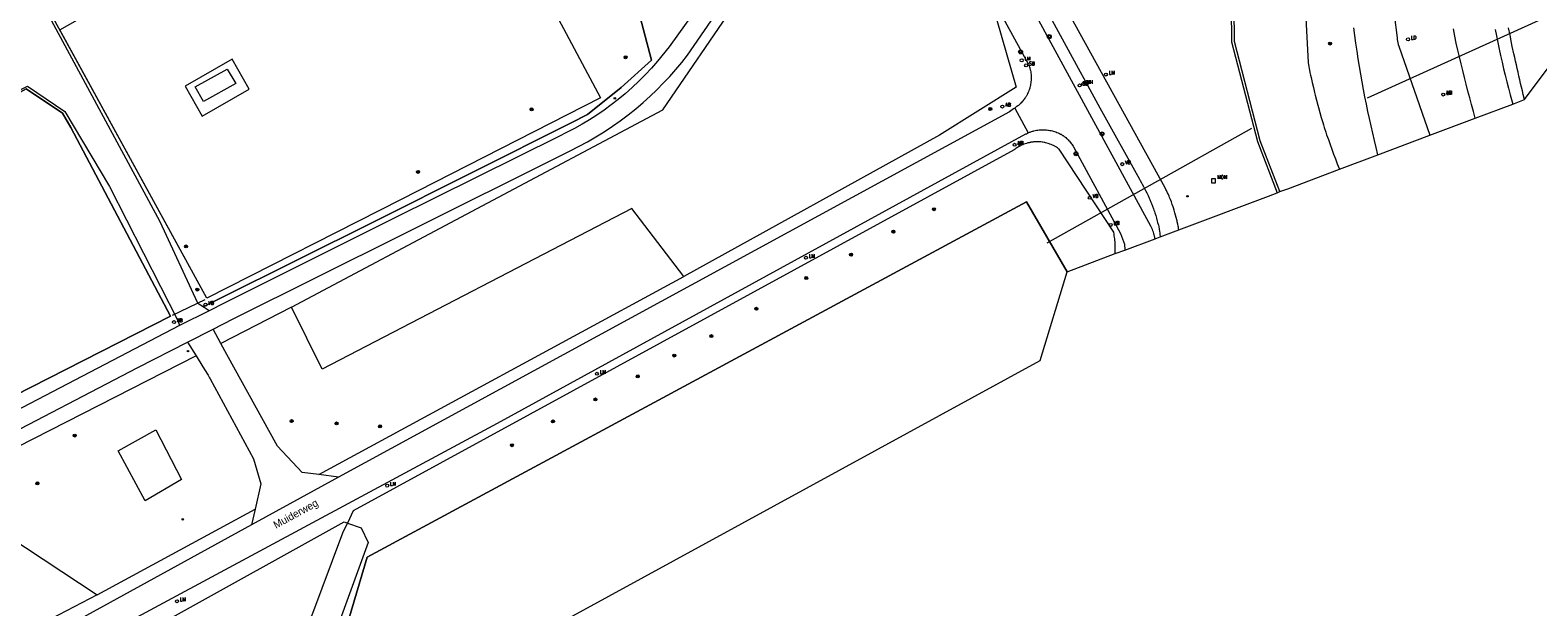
# Model space of a CAD drawing. Header units: metres. Extents: x 138165 to 154469, y 480134 to 494189.
# Tile 49 of 256: x 143178 to 143429, y 484709 to 484805. Entities that reach past the tile are written whole.
import ezdxf

# ---------------------------------------------------------------- set-up
doc = ezdxf.new("R2010")
doc.units = ezdxf.units.M
doc.header["$LTSCALE"] = 0.001
doc.header["$MEASUREMENT"] = 0
for name, color, linetype, lineweight in [('TOP-L-duiker', 7, 'Continuous', 0), ('TOP-L-terrein schutting raster hek leuning', 7, 'Continuous', 0), ('TOP-L-topo objecten punt', 7, 'Continuous', 0), ('TOP-L-topo objecten vlak', 7, 'Continuous', 0), ('TOP-L-water beschoeiing', 7, 'Continuous', 0), ('TOP-T-topo huisnummering naamgeving', 7, 'Continuous', 0)]:
    doc.layers.add(name, color=color, linetype=linetype, lineweight=lineweight)
doc.styles.add('Style-INTL_ISO', font='INTL_ISO.shx')
doc.styles.add('Style-STANDARD', font='STANDARD.shx')

# ---------------------------------------------------------------- blocks, each defined once
blk = doc.blocks.new('24')
at = {"layer": 'TOP-L-topo objecten punt', "color": 7, "linetype": 'Continuous', "lineweight": 0}
for radius in [0.025, 0.0182, 0.0115, 0.005]:
    blk.add_circle((0, 0), radius, dxfattribs=at)
blk = doc.blocks.new('34')
at = {"layer": 'TOP-L-topo objecten punt', "color": 7, "linetype": 'Continuous', "lineweight": 0}
for p, q in [((0.033, 0.033), (-0.034, 0.033)), ((-0.034, 0.033), (-0.034, -0.034)), ((0.033, -0.034), (0.033, 0.033)), ((-0.034, -0.034), (0.033, -0.034))]:
    blk.add_line(p, q, dxfattribs=at)
at = {"layer": 'TOP-L-topo objecten punt', "color": 7, "linetype": 'Continuous', "lineweight": 0, "style": 'Style-STANDARD'}
blk.add_text('MON', height=0.06, dxfattribs=at).set_placement((0.066, 0.033))
blk = doc.blocks.new('39')
at = {"layer": 'TOP-L-topo objecten punt', "color": 7, "linetype": 'Continuous', "lineweight": 0}
for p, q in [((0.0175, 0.0175), (-0.0175, 0.0175)), ((-0.0175, 0.0175), (-0.0175, -0.0175)), ((0.0175, 0.0175), (0.0175, -0.0175)), ((0.0175, -0.0175), (-0.0175, -0.0175))]:
    blk.add_line(p, q, dxfattribs=at)
blk.add_circle((0, 0), 0.0332, dxfattribs=at)
blk = doc.blocks.new('121')
at = {"layer": 'TOP-L-topo objecten punt', "color": 7, "linetype": 'Continuous', "lineweight": 0}
blk.add_circle((0, 0), 0.025, dxfattribs=at)
at = {"layer": 'TOP-L-topo objecten punt', "color": 7, "linetype": 'Continuous', "lineweight": 0, "style": 'Style-STANDARD'}
blk.add_text('LD', height=0.06, dxfattribs=at).set_placement((0.0483, 0))
blk = doc.blocks.new('10')
at = {"layer": 'TOP-L-topo objecten punt', "linetype": 'Continuous', "lineweight": 0}
blk.add_circle((0, 0), 0.0125, dxfattribs=at)
blk = doc.blocks.new('16')
at = {"layer": 'TOP-L-topo objecten punt', "color": 7, "linetype": 'Continuous', "lineweight": 0}
blk.add_circle((0, 0), 0.025, dxfattribs=at)
at = {"layer": 'TOP-L-topo objecten punt', "color": 7, "linetype": 'Continuous', "lineweight": 0, "style": 'Style-STANDARD'}
blk.add_text('LM', height=0.06, dxfattribs=at).set_placement((0.0483, 0))
blk = doc.blocks.new('14')
at = {"layer": 'TOP-L-topo objecten punt', "color": 7, "linetype": 'Continuous', "lineweight": 0}
blk.add_circle((0, 0), 0.025, dxfattribs=at)
at = {"layer": 'TOP-L-topo objecten punt', "color": 7, "linetype": 'Continuous', "lineweight": 0, "style": 'Style-STANDARD'}
blk.add_text('VB', height=0.06, dxfattribs=at).set_placement((0.0483, 0))
blk = doc.blocks.new('11')
at = {"layer": 'TOP-L-topo objecten punt', "color": 7, "linetype": 'Continuous', "lineweight": 0}
blk.add_circle((0, 0), 0.025, dxfattribs=at)
at = {"layer": 'TOP-L-topo objecten punt', "color": 7, "linetype": 'Continuous', "lineweight": 0, "style": 'Style-STANDARD'}
blk.add_text('AB', height=0.06, dxfattribs=at).set_placement((0.0483, 0))
blk = doc.blocks.new('175')
at = {"layer": 'TOP-L-topo objecten punt', "color": 7, "linetype": 'Continuous', "lineweight": 0}
blk.add_circle((0, 0), 0.025, dxfattribs=at)
at = {"layer": 'TOP-L-topo objecten punt', "color": 7, "linetype": 'Continuous', "lineweight": 0, "style": 'Style-STANDARD'}
blk.add_text('SB', height=0.06, dxfattribs=at).set_placement((0.0483, 0))
blk = doc.blocks.new('302')
at = {"layer": 'TOP-L-topo objecten punt', "color": 7, "linetype": 'Continuous', "lineweight": 0}
blk.add_circle((0, 0), 0.025, dxfattribs=at)
at = {"layer": 'TOP-L-topo objecten punt', "color": 7, "linetype": 'Continuous', "lineweight": 0, "style": 'Style-STANDARD'}
blk.add_text('WH', height=0.06, dxfattribs=at).set_placement((0.0483, 0))

msp = doc.modelspace()

# ---------------------------------------------------------------- linework, layer by layer
at = {"layer": 'TOP-L-duiker', "flags": 128}
for points in [[(143434.85, 484809.44), (143400.55, 484793.92)], [(143347.33, 484769.83), (143381.36, 484788.89)]]:
    msp.add_lwpolyline(points, dxfattribs=at)
at = {"layer": 'TOP-L-terrein schutting raster hek leuning', "flags": 128}
for points in [[(143252.61, 484832.14), (143260.39, 484817.81), (143273.06, 484793.96), (143239.94, 484777.08), (143207.64, 484760.64), (143180.16, 484810.77)], [(143278.11, 484813.31), (143281.57, 484800.23), (143276.52, 484795.66), (143270.89, 484791.21), (143268.22, 484789.78), (143235.51, 484773.42), (143209.66, 484760.52), (143207.03, 484759.21)], [(143155.28, 484734.13), (143201.56, 484757.67), (143184.99, 484789.03), (143183.62, 484791.43), (143177.6, 484795.43), (143172.34, 484792.58), (143167.05, 484789.71), (143166.41, 484789.37)], [(143207.27, 484760.38), (143201.87, 484757.75)]]:
    msp.add_lwpolyline(points, dxfattribs=at)
at = {"layer": 'TOP-L-topo objecten vlak', "flags": 128}
for points in [[(143426.74, 484793.66), (143434.48, 484804.05), (143441.16, 484805.21), (143451.35, 484815.16), (143500, 484841.14), (143544.26, 484865.32), (143546.57, 484866.34)], [(143377.32, 484840.43), (143377.83, 484820.12), (143377.98, 484803.29), (143382.32, 484786.68), (143385.59, 484778.18)], [(143252.61, 484832.14), (143260.39, 484817.81), (143273.06, 484793.96), (143239.94, 484777.08), (143207.64, 484760.64), (143183.17, 484805.27), (143190.33, 484809.31), (143188.43, 484812.88), (143180.88, 484809.46), (143180.16, 484810.77)], [(143365.29, 484770.54), (143365.27, 484770.67), (143365.24, 484770.79), (143365.22, 484770.91), (143365.19, 484771.03), (143365.16, 484771.15), (143365.09, 484771.38), (143365.01, 484771.61), (143364.93, 484771.84), (143364.84, 484772.07), (143364.74, 484772.29), (143364.64, 484772.52), (143364.59, 484772.61), (143332.45, 484831.71)], [(143386.06, 484778.36), (143382.79, 484786.83), (143378.48, 484803.35), (143378.33, 484820.1), (143378.38, 484831.63)], [(143221.72, 484759.14), (143283.42, 484791.98), (143295.59, 484809.7), (143298.21, 484813.51), (143314.67, 484822.66), (143327.52, 484829.8), (143338.13, 484809.73), (143342.21, 484795.75), (143329.47, 484787.75), (143286.94, 484764.23)], [(143327.94, 484829.32), (143344.15, 484799.74), (143344.24, 484799.54), (143344.28, 484799.44), (143344.32, 484799.34), (143344.39, 484799.13), (143344.46, 484798.93), (143344.49, 484798.82), (143344.54, 484798.61), (143344.57, 484798.5), (143344.61, 484798.29), (143344.62, 484798.18), (143344.64, 484798.07), (143344.67, 484797.86), (143344.67, 484797.75), (143344.69, 484797.53), (143344.69, 484797.42), (143344.69, 484797.2), (143344.69, 484796.98), (143344.67, 484796.77), (143344.66, 484796.66), (143344.64, 484796.44), (143344.6, 484796.23), (143344.56, 484796.01), (143344.54, 484795.91), (143344.48, 484795.7), (143344.45, 484795.59), (143344.39, 484795.38), (143344.31, 484795.18), (143344.23, 484794.97), (143344.19, 484794.87), (143344.1, 484794.68), (143344, 484794.48), (143343.95, 484794.39), (143343.84, 484794.2), (143343.78, 484794.1), (143343.72, 484794.01), (143343.66, 484793.92), (143343.54, 484793.74), (143343.47, 484793.66), (143343.4, 484793.57), (143343.33, 484793.48), (143343.27, 484793.4), (143343.12, 484793.24), (143343.05, 484793.16), (143342.89, 484793), (143342.73, 484792.85), (143342.57, 484792.71), (143342.48, 484792.64), (143342.31, 484792.51), (143342.22, 484792.44), (143342.14, 484792.38), (143341.95, 484792.26)], [(143389.84, 484816.68), (143390.72, 484799.84), (143390.8, 484799.42), (143390.96, 484798.58), (143391.05, 484798.16), (143391.14, 484797.74), (143391.23, 484797.32), (143391.41, 484796.48), (143391.61, 484795.65), (143391.81, 484794.82), (143391.91, 484794.4), (143392.12, 484793.57), (143392.34, 484792.74), (143392.45, 484792.33), (143392.69, 484791.51), (143392.92, 484790.68), (143393.17, 484789.86), (143393.3, 484789.45), (143393.43, 484789.05), (143393.69, 484788.23), (143393.82, 484787.82), (143393.96, 484787.42), (143394.1, 484787.01), (143394.38, 484786.2), (143394.67, 484785.4), (143394.96, 484784.59), (143395.11, 484784.19), (143395.27, 484783.79), (143395.58, 484782.99), (143395.74, 484782.59), (143395.95, 484782.08)], [(143344.25, 484814.05), (143356.11, 484792.29), (143362.7, 484780.44), (143362.82, 484780.24), (143363.05, 484779.83), (143363.17, 484779.62), (143363.39, 484779.2), (143363.5, 484778.99), (143363.72, 484778.57), (143363.92, 484778.14), (143364.12, 484777.71), (143364.32, 484777.28), (143364.41, 484777.06), (143364.59, 484776.62), (143364.68, 484776.41), (143364.85, 484775.96), (143365.02, 484775.52), (143365.1, 484775.29), (143365.17, 484775.07), (143365.25, 484774.84), (143365.39, 484774.39), (143365.53, 484773.94), (143365.66, 484773.48), (143365.72, 484773.25), (143365.84, 484772.79), (143365.89, 484772.56), (143365.99, 484772.15), (143366.04, 484771.73), (143366.06, 484771.52), (143366.08, 484771.3), (143366.12, 484770.86)], [(143207.03, 484759.21), (143209.66, 484760.52), (143235.51, 484773.42), (143268.22, 484789.78), (143270.89, 484791.21), (143276.52, 484795.66), (143281.57, 484800.23), (143278.11, 484813.31)], [(143291.71, 484812.53), (143284.48, 484802.45), (143282.58, 484800.06), (143281.58, 484798.91), (143280.53, 484797.79), (143279.45, 484796.71), (143278.34, 484795.66), (143277.2, 484794.65), (143276.02, 484793.67), (143274.87, 484792.78), (143273.7, 484791.92), (143272.49, 484791.1), (143271.26, 484790.31), (143270.01, 484789.56), (143268.74, 484788.85), (143267.44, 484788.18), (143266.13, 484787.55), (143238.79, 484773.96), (143210.52, 484759.84), (143208.02, 484758.56)], [(143369.22, 484772.02), (143369.19, 484772.26), (143369.16, 484772.44), (143369.13, 484772.62), (143369.06, 484772.98), (143368.98, 484773.34), (143368.94, 484773.51), (143368.9, 484773.69), (143368.7, 484774.46), (143368.6, 484774.86), (143368.54, 484775.06), (143368.48, 484775.26), (143368.35, 484775.66), (143368.29, 484775.86), (143368.15, 484776.25), (143368.01, 484776.64), (143367.86, 484777.03), (143367.7, 484777.41), (143367.61, 484777.6), (143367.45, 484777.98), (143367.36, 484778.17), (143367.18, 484778.55), (143367.08, 484778.73), (143366.89, 484779.1), (143366.69, 484779.47), (143348.12, 484813.17)], [(143404.54, 484811.74), (143405.52, 484803.91), (143405.56, 484803.64), (143405.61, 484803.37), (143405.67, 484803.1), (143405.73, 484802.83), (143405.8, 484802.56), (143410.98, 484787.73)], [(143207.03, 484759.21), (143206.15, 484759.76), (143206.12, 484759.82), (143199.87, 484773.36), (143180.27, 484809.56)], [(143208.65, 484755.52), (143211.99, 484757.2), (143240.17, 484771.25), (143268.06, 484785.12), (143270.92, 484786.64), (143272.32, 484787.46), (143273.7, 484788.32), (143275.05, 484789.22), (143276.37, 484790.16), (143277.67, 484791.14), (143278.93, 484792.15), (143280.17, 484793.2), (143281.32, 484794.23), (143282.43, 484795.3), (143283.52, 484796.39), (143284.58, 484797.52), (143285.6, 484798.67), (143286.6, 484799.85), (143287.56, 484801.07), (143294.29, 484810.89)], [(143402.33, 484784.48), (143402.04, 484785.68), (143401.75, 484786.88), (143401.48, 484788.08), (143401.2, 484789.29), (143400.94, 484790.5), (143400.68, 484791.71), (143400.43, 484792.92), (143400.18, 484794.13), (143399.95, 484795.34), (143399.72, 484796.62), (143399.5, 484797.9), (143399.28, 484799.18), (143399.08, 484800.46), (143398.88, 484801.74), (143398.68, 484803.03), (143398.5, 484804.31), (143398.32, 484805.6)], [(143418.54, 484790.58), (143418.22, 484791.7), (143417.91, 484792.83), (143417.6, 484793.96), (143417.3, 484795.09), (143417.01, 484796.22), (143416.72, 484797.36), (143416.44, 484798.49), (143416.16, 484799.63), (143415.89, 484800.77), (143415.63, 484801.91), (143415.38, 484803.05), (143415.13, 484804.2), (143414.9, 484805.41)], [(143421.84, 484805.33), (143422.06, 484804.24), (143422.28, 484803.15), (143422.51, 484802.06), (143422.75, 484800.97), (143422.99, 484799.88), (143423.24, 484798.79), (143423.5, 484797.71), (143423.77, 484796.63), (143424.04, 484795.55), (143424.32, 484794.47), (143424.55, 484793.7), (143424.66, 484793.31), (143424.78, 484792.92)], [(143426.74, 484793.66), (143426.52, 484794.52), (143426.37, 484795.13), (143426.22, 484795.74), (143426.07, 484796.35), (143425.92, 484796.97), (143425.78, 484797.58), (143425.64, 484798.2), (143425.5, 484798.81), (143425.36, 484799.43), (143425.22, 484800.04), (143425.09, 484800.66), (143424.95, 484801.28), (143424.69, 484802.51), (143424.57, 484803.13), (143424.32, 484804.36), (143424.08, 484805.6)], [(143211.84, 484800.36), (143204.04, 484795.92), (143206.85, 484790.93), (143214.65, 484795.38), (143211.84, 484800.36)], [(143207.08, 484793.34), (143205.67, 484795.77), (143211.02, 484798.75), (143212.43, 484796.32), (143207.08, 484793.34)], [(143166.41, 484789.37), (143167.05, 484789.71), (143169.85, 484784.11), (143175.35, 484787.18), (143172.34, 484792.58), (143177.6, 484795.43), (143183.62, 484791.43), (143184.99, 484789.03), (143201.56, 484757.67), (143155.28, 484734.13)], [(143166.05, 484790.02), (143177.82, 484795.92), (143184, 484791.71), (143191.41, 484779.22), (143202.72, 484757.06), (143203.09, 484756.08)], [(143341.95, 484792.26), (143341.73, 484792.12), (143341.09, 484791.63), (143251.38, 484742.83), (143229.54, 484730.87)], [(143341.95, 484792.26), (143344.2, 484788.14)], [(143418.54, 484790.58), (143424.78, 484792.92)], [(143424.78, 484792.92), (143426.74, 484793.66)], [(143410.98, 484787.73), (143418.54, 484790.58)], [(143193.09, 484706.06), (143255.95, 484739.89), (143274.44, 484750), (143343.8, 484787.95), (143343.89, 484788), (143344.1, 484788.1), (143344.2, 484788.14)], [(143358.67, 484768.05), (143358.68, 484768.29), (143358.68, 484768.48), (143358.68, 484768.85), (143358.68, 484769.04), (143358.67, 484769.41), (143358.66, 484769.6), (143358.63, 484769.97), (143358.6, 484770.34), (143358.58, 484770.53), (143358.56, 484770.71), (143358.51, 484771.08), (143358.49, 484771.27), (143358.43, 484771.62), (143349.35, 484785.43), (143349.26, 484785.5), (143349.08, 484785.62), (143348.89, 484785.74), (143348.7, 484785.85), (143348.61, 484785.91), (143348.51, 484785.96), (143348.41, 484786.01), (143348.21, 484786.11), (143348.01, 484786.19), (143347.81, 484786.27), (143347.7, 484786.31), (143347.49, 484786.38), (143347.28, 484786.44), (143347.07, 484786.5), (143346.96, 484786.52), (143346.85, 484786.54), (143346.64, 484786.58), (143346.53, 484786.6), (143346.31, 484786.62), (143346.09, 484786.64), (143345.87, 484786.65), (143345.65, 484786.65), (143345.54, 484786.65), (143345.43, 484786.65), (143345.21, 484786.64), (143345.1, 484786.62), (143344.99, 484786.61), (143344.77, 484786.58), (143344.66, 484786.57), (143344.55, 484786.55), (143344.45, 484786.52), (143344.34, 484786.5), (143344.12, 484786.45), (143343.91, 484786.39), (143343.7, 484786.32), (143343.49, 484786.24), (143343.29, 484786.16), (143343.09, 484786.07), (143342.99, 484786.02), (143342.89, 484785.97), (143342.8, 484785.92), (143342.7, 484785.86), (143342.6, 484785.81), (143342.42, 484785.69), (143342.32, 484785.63), (143342.14, 484785.51), (143342.05, 484785.44), (143341.86, 484785.29), (143231.93, 484725.27), (143231, 484723.27)], [(143344.2, 484788.14), (143344.4, 484788.23), (143344.51, 484788.27), (143344.72, 484788.34), (143344.93, 484788.41), (143345.04, 484788.44), (143345.15, 484788.47), (143345.37, 484788.52), (143345.58, 484788.56), (143345.8, 484788.59), (143346.03, 484788.62), (143346.14, 484788.63), (143346.36, 484788.65), (143346.58, 484788.65), (143346.7, 484788.66), (143346.92, 484788.65), (143347.14, 484788.64), (143347.25, 484788.63), (143347.47, 484788.6), (143347.58, 484788.59), (143347.8, 484788.55), (143348.02, 484788.51), (143348.24, 484788.45), (143348.35, 484788.42), (143348.56, 484788.36), (143348.77, 484788.29), (143348.98, 484788.21), (143349.19, 484788.12), (143349.39, 484788.03), (143349.59, 484787.93), (143349.66, 484787.89), (143349.75, 484787.84), (143349.92, 484787.72), (143350.01, 484787.67), (143350.18, 484787.54), (143350.27, 484787.48), (143350.35, 484787.41), (143350.43, 484787.35), (143350.59, 484787.21), (143350.67, 484787.14), (143350.74, 484787.06), (143350.82, 484786.99), (143350.96, 484786.83), (143351.04, 484786.76), (143351.17, 484786.59), (143351.24, 484786.51), (143351.36, 484786.34), (143351.43, 484786.26), (143351.54, 484786.08), (143351.65, 484785.9), (143351.7, 484785.82), (143359.55, 484771.43), (143360.18, 484769.61), (143360.25, 484768.71), (143360.24, 484768.64)], [(143402.33, 484784.48), (143410.98, 484787.73)], [(143395.95, 484782.08), (143402.33, 484784.48)], [(143386.06, 484778.36), (143387.36, 484778.84), (143395.95, 484782.08)], [(143350.69, 484765.05), (143343.89, 484776.65), (143234.3, 484717.58), (143230.3, 484704.15), (143226.11, 484701.7), (143056.54, 484608.27), (143040.01, 484599.16), (143000, 484577.12), (142880.73, 484511.4), (142881.93, 484506.45), (142879.47, 484504.92)], [(143369.22, 484772.02), (143384.14, 484777.63), (143385.59, 484778.18)], [(143385.59, 484778.18), (143386.06, 484778.36)], [(143286.94, 484764.23), (143278.3, 484775.58), (143226.79, 484748.87), (143221.72, 484759.14)], [(143366.12, 484770.86), (143369.22, 484772.02)], [(143358.67, 484768.05), (143360.24, 484768.64)], [(143360.24, 484768.64), (143365.29, 484770.54)], [(143365.29, 484770.54), (143366.12, 484770.86)], [(143350.69, 484765.05), (143358.67, 484768.05)], [(142880.3, 484501), (142880.6, 484501.2), (142881.23, 484501.59), (142884.45, 484503.25), (142889.05, 484500.57), (142958.84, 484538.71), (143346.16, 484750.28), (143350.69, 484765.05)], [(143226.23, 484731.31), (143286.94, 484764.23)], [(143208.02, 484758.56), (143207.03, 484759.21)], [(143221.72, 484759.14), (143209.95, 484753.14)], [(143208.02, 484758.56), (143203.09, 484756.08)], [(143203.09, 484756.08), (143173.2, 484740.54), (143156.53, 484731.72)], [(143204.42, 484753.35), (143208.65, 484755.52)], [(143209.95, 484753.14), (143208.65, 484755.52)], [(143115.8, 484706.6), (143125.75, 484712.02), (143152.71, 484726.29), (143171.44, 484736.24), (143196.13, 484749.13), (143204.42, 484753.35)], [(143204.42, 484753.35), (143205.85, 484751.05)], [(143226.23, 484731.31), (143223.49, 484731.67), (143219.39, 484736.03), (143210.97, 484751.27), (143209.95, 484753.14)], [(143205.85, 484751.05), (143162.58, 484729.01)], [(143205.85, 484751.05), (143206.98, 484749.24), (143207.75, 484748.03), (143207.86, 484747.83), (143207.97, 484747.63), (143208.07, 484747.43), (143208.16, 484747.22), (143215.38, 484733.94), (143216.58, 484729.78), (143215.65, 484725.57)], [(143199.14, 484738.78), (143203.41, 484730.51), (143197.38, 484726.97), (143192.87, 484735.26), (143199.14, 484738.78)], [(143229.54, 484730.87), (143226.23, 484731.31)], [(143189.38, 484711.32), (143143.46, 484687.38), (143137.29, 484687.15), (143132.55, 484687.91), (143121.43, 484708.1), (143162.58, 484729.01)], [(143162.58, 484729.01), (143189.38, 484711.32)], [(143229.54, 484730.87), (143215.07, 484722.94)], [(143189.38, 484711.32), (143215.65, 484725.57)], [(143215.65, 484725.57), (143215.07, 484722.94)], [(143055.85, 484615.26), (143055.2, 484615.6), (143050.35, 484620.87), (143051.97, 484625.99), (143055.97, 484629.36), (143063.56, 484630.49), (143079.93, 484633.86), (143100.65, 484644.33), (143108.87, 484650.51), (143113.24, 484658.41), (143230.46, 484723.45), (143231, 484723.27)], [(143055.85, 484615.26), (143124.7, 484653.3), (143225.07, 484707.84), (143230.26, 484721.66), (143231, 484723.27)], [(143231, 484723.27), (143233.26, 484722.49), (143234.45, 484720.01), (143229.1, 484705.39), (143071.44, 484618.74), (143061.38, 484612.37), (143055.85, 484615.26)], [(143215.07, 484722.94), (143192.66, 484710.66), (143141.64, 484682.68), (143135.74, 484679.85)]]:
    msp.add_lwpolyline(points, dxfattribs=at)
at = {"layer": 'TOP-L-water beschoeiing', "flags": 128}
msp.add_lwpolyline([(143226.11, 484701.7), (143230.3, 484704.15), (143234.3, 484717.58), (143343.89, 484776.65), (143350.69, 484765.05)], dxfattribs=at)

# ---------------------------------------------------------------- block references
at = {"layer": 'TOP-L-topo objecten punt', "xscale": 10, "yscale": 10, "zscale": 10}
for name, p in [('39', (143347.7, 484804.14)), ('121', (143407.35, 484803.68)), ('39', (143342.92, 484801.6)), ('24', (143394.4, 484802.98)), ('24', (143277.25, 484800.7)), ('16', (143343.11, 484800.2)), ('175', (143343.84, 484799.36)), ('175', (143352.75, 484796.02)), ('302', (143353.37, 484796.27)), ('16', (143357.12, 484797.83)), ('10', (143275.46, 484793.88)), ('16', (143413.21, 484794.5)), ('11', (143413.21, 484794.5)), ('24', (143261.61, 484792.04)), ('24', (143337.89, 484792.1)), ('11', (143339.9, 484792.51)), ('16', (143341.93, 484786.15)), ('11', (143341.93, 484786.15)), ('39', (143356.49, 484787.97)), ('39', (143352.13, 484784.65)), ('24', (143242.74, 484781.64)), ('14', (143359.82, 484782.93)), ('34', (143374.99, 484780.15)), ('14', (143354.43, 484777.34)), ('10', (143370.68, 484777.6)), ('24', (143328.51, 484775.44)), ('24', (143321.77, 484771.7)), ('16', (143357.93, 484772.83)), ('14', (143357.93, 484772.83)), ('24', (143204.18, 484769.25)), ('16', (143307.24, 484767.37)), ('24', (143314.74, 484767.89)), ('24', (143307.29, 484764)), ('24', (143206.04, 484762.09)), ('14', (143207.39, 484759.57)), ('24', (143298.99, 484758.88)), ('14', (143202.17, 484756.67)), ('11', (143202.17, 484756.67)), ('24', (143291.52, 484754.34)), ('10', (143204.48, 484751.85)), ('24', (143285.34, 484751.11)), ('16', (143272.48, 484748.08)), ('24', (143279.27, 484747.65)), ('24', (143272.24, 484743.81)), ('24', (143221.72, 484740.21)), ('24', (143229.19, 484739.83)), ('24', (143236.43, 484739.34)), ('24', (143265.17, 484740.15)), ('24', (143185.66, 484737.81)), ('24', (143258.34, 484736.21)), ('24', (143179.45, 484729.86)), ('16', (143237.61, 484729.48)), ('10', (143203.62, 484723.87)), ('16', (143202.67, 484710.26))]:
    msp.add_blockref(name, p, dxfattribs=at)

# ---------------------------------------------------------------- texts
at = {"layer": 'TOP-T-topo huisnummering naamgeving', "style": 'Style-INTL_ISO'}
msp.add_text('Muiderweg', height=1.25, rotation=28.8, dxfattribs=at).set_placement((143219.11, 484722.29))

doc.saveas('drawing.dxf')
